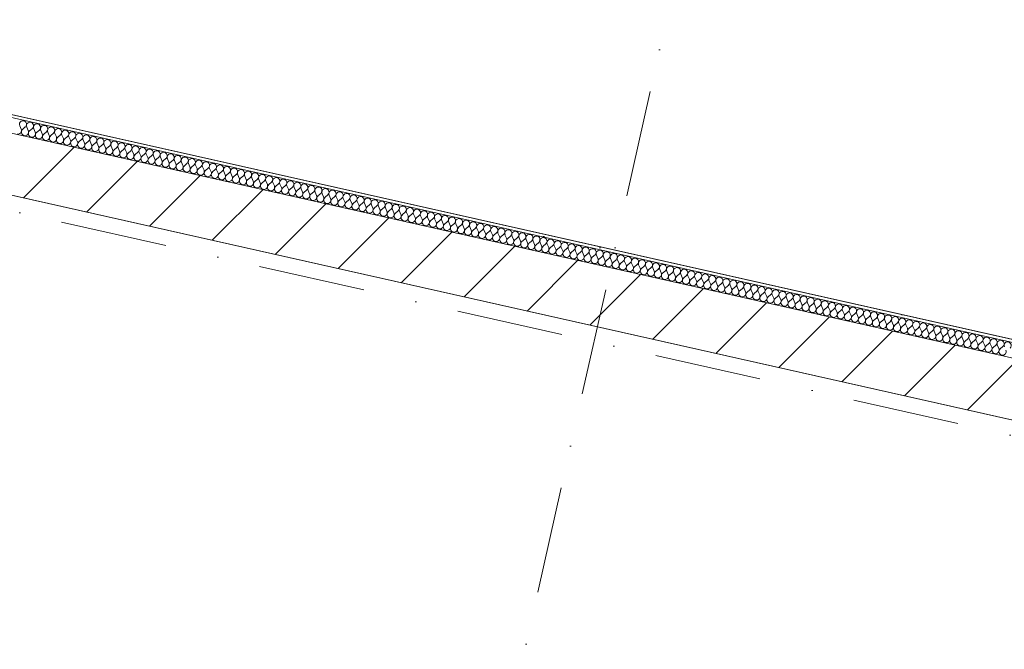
# Model space of a CAD drawing. Header units: millimetres. Extents: x -7218036 to -6936053, y 6003644 to 6210136.
# Tile 61 of 65: x -7182531 to -7179279, y 6142396 to 6144475. Entities that reach past the tile are written whole.
import ezdxf
from ezdxf.enums import TextEntityAlignment as Align

# ---------------------------------------------------------------- set-up
doc = ezdxf.new("R2010")
doc.units = ezdxf.units.MM
doc.header["$MEASUREMENT"] = 0
doc.linetypes.add('Штрихпунктирная', pattern=[670.277762, 352.777767, -176.388884, 0, -141.111112])
for name, color, linetype in [('S - автостоянка.АР', 7, 'Continuous'), ('АР-Стены_внешние_.АР', 7, 'Continuous'), ('АР-Стены_внутренние_пилоны.АР', 7, 'Continuous'), ('АР-Чертеж-Оси_Осевые размеры.АР', 7, 'Continuous')]:
    doc.layers.add(name, color=color, linetype=linetype)
for name, color, linetype, lineweight in [('АР-Стены_внешние_.АР_Ном._пера__1', 7, 'Continuous', 0), ('АР-Стены_внутренние_пилоны.АР_Ном._пера__1', 7, 'Continuous', 5), ('АР-Чертеж-Оси_Осевые размеры.АР_Ном._пера__120', 7, 'Continuous', 0)]:
    doc.layers.add(name, color=color, linetype=linetype, lineweight=lineweight)
doc.styles.add('РЎР“Р•РќР•Р\xa0РР\xa0_РЎРўРР›Р¬_3', font='GOTHIC.TTF')

# ---------------------------------------------------------------- blocks, each defined once
blk = doc.blocks.new('*X430', base_point=(-6566190.3, 6562677.8))
at = {"layer": 'АР-Стены_внешние_.АР_Ном._пера__1', "color": 7, "linetype": 'Continuous', "lineweight": 0}
for p, q in [((-7182531.2, 6144125.2), (-7182526.3, 6144114.4)), ((-7182512.6, 6144121.1), (-7182521.7, 6144113.3)), ((-7182508, 6144120), (-7182503.1, 6144109.2)), ((-7182489.4, 6144115.9), (-7182498.4, 6144108.1)), ((-7182484.7, 6144114.8), (-7182479.8, 6144104)), ((-7182466.1, 6144110.6), (-7182475.2, 6144102.9)), ((-7182461.5, 6144109.6), (-7182456.6, 6144098.7)), ((-7182442.9, 6144105.4), (-7182452, 6144097.7)), ((-7182438.3, 6144104.4), (-7182433.4, 6144093.5)), ((-7182419.7, 6144100.2), (-7182428.7, 6144092.5)), ((-7182415, 6144099.2), (-7182410.2, 6144088.3)), ((-7182396.5, 6144095), (-7182405.5, 6144087.3)), ((-7182391.8, 6144093.9), (-7182386.9, 6144083.1)), ((-7182373.2, 6144089.8), (-7182382.3, 6144082)), ((-7182368.6, 6144088.7), (-7182363.7, 6144077.9)), ((-7182350, 6144084.5), (-7182359, 6144076.8)), ((-7182345.3, 6144083.5), (-7182340.5, 6144072.6)), ((-7182326.8, 6144079.3), (-7182335.8, 6144071.6)), ((-7182322.1, 6144078.3), (-7182317.2, 6144067.4)), ((-7182303.5, 6144074.1), (-7182312.6, 6144066.4)), ((-7182298.9, 6144073.1), (-7182294, 6144062.2)), ((-7182280.3, 6144068.9), (-7182289.4, 6144061.2)), ((-7182275.7, 6144067.9), (-7182270.8, 6144057)), ((-7182257.1, 6144063.7), (-7182266.1, 6144056)), ((-7182252.4, 6144062.6), (-7182247.5, 6144051.8)), ((-7182233.8, 6144058.5), (-7182242.9, 6144050.7)), ((-7182229.2, 6144057.4), (-7182224.3, 6144046.6)), ((-7182210.6, 6144053.2), (-7182219.7, 6144045.5)), ((-7182206, 6144052.2), (-7182201.1, 6144041.3)), ((-7182187.4, 6144048), (-7182196.4, 6144040.3)), ((-7182182.7, 6144047), (-7182177.8, 6144036.1)), ((-7182164.1, 6144042.8), (-7182173.2, 6144035.1)), ((-7182159.5, 6144041.8), (-7182154.6, 6144030.9)), ((-7182140.9, 6144037.6), (-7182150, 6144029.9)), ((-7182136.3, 6144036.5), (-7182131.4, 6144025.7)), ((-7182117.7, 6144032.4), (-7182126.7, 6144024.6)), ((-7182113, 6144031.3), (-7182108.2, 6144020.5)), ((-7182094.5, 6144027.2), (-7182103.5, 6144019.4)), ((-7182089.8, 6144026.1), (-7182084.9, 6144015.3)), ((-7182071.2, 6144021.9), (-7182080.3, 6144014.2)), ((-7182066.6, 6144020.9), (-7182061.7, 6144010)), ((-7182048, 6144016.7), (-7182057, 6144009)), ((-7182043.3, 6144015.7), (-7182038.5, 6144004.8)), ((-7182024.8, 6144011.5), (-7182033.8, 6144003.8)), ((-7182020.1, 6144010.5), (-7182015.2, 6143999.6)), ((-7182001.5, 6144006.3), (-7182010.6, 6143998.6)), ((-7181996.9, 6144005.2), (-7181992, 6143994.4)), ((-7181978.3, 6144001.1), (-7181987.4, 6143993.3)), ((-7181973.7, 6144000), (-7181968.8, 6143989.2)), ((-7181955.1, 6143995.9), (-7181964.1, 6143988.1)), ((-7181950.4, 6143994.8), (-7181945.5, 6143983.9)), ((-7181931.8, 6143990.6), (-7181940.9, 6143982.9)), ((-7181927.2, 6143989.6), (-7181922.3, 6143978.7)), ((-7181908.6, 6143985.4), (-7181917.7, 6143977.7)), ((-7181904, 6143984.4), (-7181899.1, 6143973.5)), ((-7181885.4, 6143980.2), (-7181894.4, 6143972.5)), ((-7181880.7, 6143979.2), (-7181875.8, 6143968.3)), ((-7181862.1, 6143975), (-7181871.2, 6143967.3)), ((-7181857.5, 6143973.9), (-7181852.6, 6143963.1)), ((-7181838.9, 6143969.8), (-7181848, 6143962)), ((-7181834.3, 6143968.7), (-7181829.4, 6143957.9)), ((-7181815.7, 6143964.5), (-7181824.7, 6143956.8)), ((-7181811, 6143963.5), (-7181806.2, 6143952.6)), ((-7181792.5, 6143959.3), (-7181801.5, 6143951.6)), ((-7181787.8, 6143958.3), (-7181782.9, 6143947.4)), ((-7181769.2, 6143954.1), (-7181778.3, 6143946.4)), ((-7181764.6, 6143953.1), (-7181759.7, 6143942.2)), ((-7181746, 6143948.9), (-7181755, 6143941.2)), ((-7181741.3, 6143947.8), (-7181736.5, 6143937)), ((-7181722.8, 6143943.7), (-7181731.8, 6143935.9)), ((-7181718.1, 6143942.6), (-7181713.2, 6143931.8)), ((-7181699.5, 6143938.5), (-7181708.6, 6143930.7)), ((-7181694.9, 6143937.4), (-7181690, 6143926.6)), ((-7181676.3, 6143933.2), (-7181685.4, 6143925.5)), ((-7181671.7, 6143932.2), (-7181666.8, 6143921.3)), ((-7181653.1, 6143928), (-7181662.1, 6143920.3)), ((-7181648.4, 6143927), (-7181643.5, 6143916.1)), ((-7181629.8, 6143922.8), (-7181638.9, 6143915.1)), ((-7181625.2, 6143921.8), (-7181620.3, 6143910.9)), ((-7181606.6, 6143917.6), (-7181615.7, 6143909.9)), ((-7181602, 6143916.5), (-7181597.1, 6143905.7)), ((-7181583.4, 6143912.4), (-7181592.4, 6143904.6)), ((-7181578.7, 6143911.3), (-7181573.8, 6143900.5)), ((-7181560.1, 6143907.2), (-7181569.2, 6143899.4)), ((-7181555.5, 6143906.1), (-7181550.6, 6143895.3)), ((-7181536.9, 6143901.9), (-7181546, 6143894.2)), ((-7181532.3, 6143900.9), (-7181527.4, 6143890)), ((-7181513.7, 6143896.7), (-7181522.7, 6143889)), ((-7181509, 6143895.7), (-7181504.2, 6143884.8)), ((-7181490.5, 6143891.5), (-7181499.5, 6143883.8)), ((-7181485.8, 6143890.5), (-7181480.9, 6143879.6)), ((-7181467.2, 6143886.3), (-7181476.3, 6143878.6)), ((-7181462.6, 6143885.2), (-7181457.7, 6143874.4)), ((-7181444, 6143881.1), (-7181453, 6143873.3)), ((-7181439.3, 6143880), (-7181434.5, 6143869.2)), ((-7181420.8, 6143875.8), (-7181429.8, 6143868.1)), ((-7181416.1, 6143874.8), (-7181411.2, 6143863.9)), ((-7181397.5, 6143870.6), (-7181406.6, 6143862.9)), ((-7181392.9, 6143869.6), (-7181388, 6143858.7)), ((-7181374.3, 6143865.4), (-7181383.4, 6143857.7)), ((-7181369.7, 6143864.4), (-7181364.8, 6143853.5)), ((-7181351.1, 6143860.2), (-7181360.1, 6143852.5)), ((-7181346.4, 6143859.2), (-7181341.5, 6143848.3)), ((-7181327.8, 6143855), (-7181336.9, 6143847.3)), ((-7181323.2, 6143853.9), (-7181318.3, 6143843.1)), ((-7181304.6, 6143849.8), (-7181313.7, 6143842)), ((-7181300, 6143848.7), (-7181295.1, 6143837.9)), ((-7181281.4, 6143844.5), (-7181290.4, 6143836.8)), ((-7181276.7, 6143843.5), (-7181271.8, 6143832.6)), ((-7181258.1, 6143839.3), (-7181267.2, 6143831.6)), ((-7181253.5, 6143838.3), (-7181248.6, 6143827.4)), ((-7181234.9, 6143834.1), (-7181244, 6143826.4)), ((-7181230.3, 6143833.1), (-7181225.4, 6143822.2)), ((-7181211.7, 6143828.9), (-7181220.7, 6143821.2)), ((-7181207, 6143827.8), (-7181202.2, 6143817)), ((-7181188.5, 6143823.7), (-7181197.5, 6143815.9)), ((-7181183.8, 6143822.6), (-7181178.9, 6143811.8)), ((-7181165.2, 6143818.5), (-7181174.3, 6143810.7)), ((-7181160.6, 6143817.4), (-7181155.7, 6143806.6)), ((-7181142, 6143813.2), (-7181151, 6143805.5)), ((-7181137.3, 6143812.2), (-7181132.5, 6143801.3)), ((-7181118.8, 6143808), (-7181127.8, 6143800.3)), ((-7181114.1, 6143807), (-7181109.2, 6143796.1)), ((-7181095.5, 6143802.8), (-7181104.6, 6143795.1)), ((-7181090.9, 6143801.8), (-7181086, 6143790.9)), ((-7181072.3, 6143797.6), (-7181081.4, 6143789.9)), ((-7181067.7, 6143796.5), (-7181062.8, 6143785.7)), ((-7181049.1, 6143792.4), (-7181058.1, 6143784.6)), ((-7181044.4, 6143791.3), (-7181039.5, 6143780.5)), ((-7181025.8, 6143787.1), (-7181034.9, 6143779.4)), ((-7181021.2, 6143786.1), (-7181016.3, 6143775.2)), ((-7181002.6, 6143781.9), (-7181011.7, 6143774.2)), ((-7180998, 6143780.9), (-7180993.1, 6143770)), ((-7180979.4, 6143776.7), (-7180988.4, 6143769)), ((-7180974.7, 6143775.7), (-7180969.8, 6143764.8)), ((-7180956.1, 6143771.5), (-7180965.2, 6143763.8)), ((-7180951.5, 6143770.5), (-7180946.6, 6143759.6)), ((-7180932.9, 6143766.3), (-7180942, 6143758.6)), ((-7180928.3, 6143765.2), (-7180923.4, 6143754.4)), ((-7180909.7, 6143761.1), (-7180918.7, 6143753.3)), ((-7180905, 6143760), (-7180900.2, 6143749.2)), ((-7180886.4, 6143755.8), (-7180895.5, 6143748.1)), ((-7180881.8, 6143754.8), (-7180876.9, 6143743.9)), ((-7180863.2, 6143750.6), (-7180872.3, 6143742.9)), ((-7180858.6, 6143749.6), (-7180853.7, 6143738.7)), ((-7180840, 6143745.4), (-7180849, 6143737.7)), ((-7180835.3, 6143744.4), (-7180830.5, 6143733.5)), ((-7180816.8, 6143740.2), (-7180825.8, 6143732.5)), ((-7180812.1, 6143739.1), (-7180807.2, 6143728.3)), ((-7180793.5, 6143735), (-7180802.6, 6143727.2)), ((-7180788.9, 6143733.9), (-7180784, 6143723.1)), ((-7180770.3, 6143729.8), (-7180779.4, 6143722)), ((-7180765.6, 6143728.7), (-7180760.8, 6143717.9)), ((-7180747.1, 6143724.5), (-7180756.1, 6143716.8)), ((-7180742.4, 6143723.5), (-7180737.5, 6143712.6)), ((-7180723.8, 6143719.3), (-7180732.9, 6143711.6)), ((-7180719.2, 6143718.3), (-7180714.3, 6143707.4)), ((-7180700.6, 6143714.1), (-7180709.7, 6143706.4)), ((-7180696, 6143713.1), (-7180691.1, 6143702.2)), ((-7180677.4, 6143708.9), (-7180686.4, 6143701.2)), ((-7180672.7, 6143707.8), (-7180667.8, 6143697)), ((-7180654.1, 6143703.7), (-7180663.2, 6143695.9)), ((-7180649.5, 6143702.6), (-7180644.6, 6143691.8)), ((-7180630.9, 6143698.5), (-7180640, 6143690.7)), ((-7180626.3, 6143697.4), (-7180621.4, 6143686.6)), ((-7180607.7, 6143693.2), (-7180616.7, 6143685.5)), ((-7180603, 6143692.2), (-7180598.2, 6143681.3)), ((-7180584.4, 6143688), (-7180593.5, 6143680.3)), ((-7180579.8, 6143687), (-7180574.9, 6143676.1)), ((-7180561.2, 6143682.8), (-7180570.3, 6143675.1)), ((-7180556.6, 6143681.8), (-7180551.7, 6143670.9)), ((-7180538, 6143677.6), (-7180547, 6143669.9)), ((-7180533.3, 6143676.5), (-7180528.5, 6143665.7)), ((-7180514.8, 6143672.4), (-7180523.8, 6143664.6)), ((-7180510.1, 6143671.3), (-7180505.2, 6143660.5)), ((-7180491.5, 6143667.1), (-7180500.6, 6143659.4)), ((-7180486.9, 6143666.1), (-7180482, 6143655.2)), ((-7180468.3, 6143661.9), (-7180477.4, 6143654.2)), ((-7180463.6, 6143660.9), (-7180458.8, 6143650)), ((-7180445.1, 6143656.7), (-7180454.1, 6143649)), ((-7180440.4, 6143655.7), (-7180435.5, 6143644.8)), ((-7180421.8, 6143651.5), (-7180430.9, 6143643.8)), ((-7180417.2, 6143650.5), (-7180412.3, 6143639.6)), ((-7180398.6, 6143646.3), (-7180407.7, 6143638.5)), ((-7180394, 6143645.2), (-7180389.1, 6143634.4)), ((-7180375.4, 6143641.1), (-7180384.4, 6143633.3)), ((-7180370.7, 6143640), (-7180365.8, 6143629.2)), ((-7180352.1, 6143635.8), (-7180361.2, 6143628.1)), ((-7180347.5, 6143634.8), (-7180342.6, 6143623.9)), ((-7180328.9, 6143630.6), (-7180338, 6143622.9)), ((-7180324.3, 6143629.6), (-7180319.4, 6143618.7)), ((-7180305.7, 6143625.4), (-7180314.7, 6143617.7)), ((-7180301, 6143624.4), (-7180296.2, 6143613.5)), ((-7180282.4, 6143620.2), (-7180291.5, 6143612.5)), ((-7180277.8, 6143619.1), (-7180272.9, 6143608.3)), ((-7180259.2, 6143615), (-7180268.3, 6143607.2)), ((-7180254.6, 6143613.9), (-7180249.7, 6143603.1)), ((-7180236, 6143609.8), (-7180245, 6143602)), ((-7180231.3, 6143608.7), (-7180226.5, 6143597.9)), ((-7180212.8, 6143604.5), (-7180221.8, 6143596.8)), ((-7180208.1, 6143603.5), (-7180203.2, 6143592.6)), ((-7180189.5, 6143599.3), (-7180198.6, 6143591.6)), ((-7180184.9, 6143598.3), (-7180180, 6143587.4)), ((-7180166.3, 6143594.1), (-7180175.4, 6143586.4)), ((-7180161.6, 6143593.1), (-7180156.8, 6143582.2)), ((-7180143.1, 6143588.9), (-7180152.1, 6143581.2)), ((-7180138.4, 6143587.8), (-7180133.5, 6143577)), ((-7180119.8, 6143583.7), (-7180128.9, 6143575.9)), ((-7180115.2, 6143582.6), (-7180110.3, 6143571.8)), ((-7180096.6, 6143578.4), (-7180105.7, 6143570.7)), ((-7180092, 6143577.4), (-7180087.1, 6143566.5)), ((-7180073.4, 6143573.2), (-7180082.4, 6143565.5)), ((-7180068.7, 6143572.2), (-7180063.8, 6143561.3)), ((-7180050.1, 6143568), (-7180059.2, 6143560.3)), ((-7180045.5, 6143567), (-7180040.6, 6143556.1)), ((-7180026.9, 6143562.8), (-7180036, 6143555.1)), ((-7180022.3, 6143561.8), (-7180017.4, 6143550.9)), ((-7180003.7, 6143557.6), (-7180012.7, 6143549.9)), ((-7179999, 6143556.5), (-7179994.2, 6143545.7)), ((-7179980.4, 6143552.4), (-7179989.5, 6143544.6)), ((-7179975.8, 6143551.3), (-7179970.9, 6143540.5)), ((-7179957.2, 6143547.1), (-7179966.3, 6143539.4)), ((-7179952.6, 6143546.1), (-7179947.7, 6143535.2)), ((-7179934, 6143541.9), (-7179943, 6143534.2)), ((-7179929.3, 6143540.9), (-7179924.5, 6143530)), ((-7179910.8, 6143536.7), (-7179919.8, 6143529)), ((-7179906.1, 6143535.7), (-7179901.2, 6143524.8)), ((-7179887.5, 6143531.5), (-7179896.6, 6143523.8)), ((-7179882.9, 6143530.4), (-7179878, 6143519.6)), ((-7179864.3, 6143526.3), (-7179873.4, 6143518.5)), ((-7179859.6, 6143525.2), (-7179854.8, 6143514.4)), ((-7179841.1, 6143521.1), (-7179850.1, 6143513.3)), ((-7179836.4, 6143520), (-7179831.5, 6143509.2)), ((-7179817.8, 6143515.8), (-7179826.9, 6143508.1)), ((-7179813.2, 6143514.8), (-7179808.3, 6143503.9)), ((-7179794.6, 6143510.6), (-7179803.7, 6143502.9)), ((-7179790, 6143509.6), (-7179785.1, 6143498.7)), ((-7179771.4, 6143505.4), (-7179780.4, 6143497.7)), ((-7179766.7, 6143504.4), (-7179761.8, 6143493.5)), ((-7179748.1, 6143500.2), (-7179757.2, 6143492.5)), ((-7179743.5, 6143499.1), (-7179738.6, 6143488.3)), ((-7179724.9, 6143495), (-7179734, 6143487.2)), ((-7179720.3, 6143493.9), (-7179715.4, 6143483.1)), ((-7179701.7, 6143489.8), (-7179710.7, 6143482)), ((-7179697, 6143488.7), (-7179692.1, 6143477.9)), ((-7179678.4, 6143484.5), (-7179687.5, 6143476.8)), ((-7179673.8, 6143483.5), (-7179668.9, 6143472.6)), ((-7179655.2, 6143479.3), (-7179664.3, 6143471.6)), ((-7179650.6, 6143478.3), (-7179645.7, 6143467.4)), ((-7179632, 6143474.1), (-7179641, 6143466.4)), ((-7179627.3, 6143473.1), (-7179622.5, 6143462.2)), ((-7179608.8, 6143468.9), (-7179617.8, 6143461.2)), ((-7179604.1, 6143467.8), (-7179599.2, 6143457)), ((-7179585.5, 6143463.7), (-7179594.6, 6143455.9)), ((-7179580.9, 6143462.6), (-7179576, 6143451.8)), ((-7179562.3, 6143458.4), (-7179571.3, 6143450.7)), ((-7179557.6, 6143457.4), (-7179552.8, 6143446.5)), ((-7179539.1, 6143453.2), (-7179548.1, 6143445.5)), ((-7179534.4, 6143452.2), (-7179529.5, 6143441.3)), ((-7179515.8, 6143448), (-7179524.9, 6143440.3)), ((-7179511.2, 6143447), (-7179506.3, 6143436.1)), ((-7179492.6, 6143442.8), (-7179501.7, 6143435.1)), ((-7179488, 6143441.8), (-7179483.1, 6143430.9)), ((-7179469.4, 6143437.6), (-7179478.4, 6143429.8)), ((-7179464.7, 6143436.5), (-7179459.8, 6143425.7)), ((-7179446.1, 6143432.4), (-7179455.2, 6143424.6)), ((-7179441.5, 6143431.3), (-7179436.6, 6143420.5)), ((-7179422.9, 6143427.1), (-7179432, 6143419.4)), ((-7179418.3, 6143426.1), (-7179413.4, 6143415.2)), ((-7179399.7, 6143421.9), (-7179408.7, 6143414.2)), ((-7179395, 6143420.9), (-7179390.1, 6143410)), ((-7179376.4, 6143416.7), (-7179385.5, 6143409)), ((-7179371.8, 6143415.7), (-7179366.9, 6143404.8)), ((-7179353.2, 6143411.5), (-7179362.3, 6143403.8)), ((-7179348.6, 6143410.4), (-7179343.7, 6143399.6)), ((-7179330, 6143406.3), (-7179339, 6143398.5)), ((-7179325.3, 6143405.2), (-7179320.5, 6143394.4)), ((-7179306.8, 6143401.1), (-7179315.8, 6143393.3)), ((-7179302.1, 6143400), (-7179297.2, 6143389.2)), ((-7179283.5, 6143395.8), (-7179292.6, 6143388.1))]:
    blk.add_line(p, q, dxfattribs=at)
for centre, start, end in [((-7182520.3, 6144130.1), 310.4718, 204.2116), ((-7182497.1, 6144124.9), 310.4718, 204.2116), ((-7182473.9, 6144119.7), 310.4718, 204.2116), ((-7182537.2, 6144109.5), 257.3417, 24.2116), ((-7182513.9, 6144104.3), 130.4718, 257.3417), ((-7182513.9, 6144104.3), 257.3417, 24.2116), ((-7182490.7, 6144099.1), 130.4718, 257.3417), ((-7182490.7, 6144099.1), 257.3417, 24.2116), ((-7182467.5, 6144093.9), 130.4718, 257.3417), ((-7182467.5, 6144093.9), 257.3417, 24.2116), ((-7182450.6, 6144114.5), 310.4718, 204.2116), ((-7182444.2, 6144088.6), 130.4718, 257.3417), ((-7182427.4, 6144109.3), 310.4718, 204.2116), ((-7182404.2, 6144104), 310.4718, 204.2116), ((-7182380.9, 6144098.8), 310.4718, 204.2116), ((-7182357.7, 6144093.6), 310.4718, 204.2116), ((-7182334.5, 6144088.4), 310.4718, 204.2116), ((-7182444.2, 6144088.6), 257.3417, 24.2116), ((-7182421, 6144083.4), 130.4718, 257.3417), ((-7182421, 6144083.4), 257.3417, 24.2116), ((-7182397.8, 6144078.2), 130.4718, 257.3417), ((-7182397.8, 6144078.2), 257.3417, 24.2116), ((-7182374.6, 6144073), 130.4718, 257.3417), ((-7182374.6, 6144073), 257.3417, 24.2116), ((-7182351.3, 6144067.8), 130.4718, 257.3417), ((-7182351.3, 6144067.8), 257.3417, 24.2116), ((-7182328.1, 6144062.5), 130.4718, 257.3417), ((-7182328.1, 6144062.5), 257.3417, 24.2116), ((-7182311.3, 6144083.2), 310.4718, 204.2116), ((-7182304.9, 6144057.3), 130.4718, 257.3417), ((-7182288, 6144078), 310.4718, 204.2116), ((-7182264.8, 6144072.7), 310.4718, 204.2116), ((-7182241.6, 6144067.5), 310.4718, 204.2116), ((-7182218.3, 6144062.3), 310.4718, 204.2116), ((-7182195.1, 6144057.1), 310.4718, 204.2116), ((-7182304.9, 6144057.3), 257.3417, 24.2116), ((-7182281.6, 6144052.1), 130.4718, 257.3417), ((-7182281.6, 6144052.1), 257.3417, 24.2116), ((-7182258.4, 6144046.9), 130.4718, 257.3417), ((-7182258.4, 6144046.9), 257.3417, 24.2116), ((-7182235.2, 6144041.7), 130.4718, 257.3417), ((-7182235.2, 6144041.7), 257.3417, 24.2116), ((-7182211.9, 6144036.5), 130.4718, 257.3417), ((-7182211.9, 6144036.5), 257.3417, 24.2116), ((-7182188.7, 6144031.2), 130.4718, 257.3417), ((-7182188.7, 6144031.2), 257.3417, 24.2116), ((-7182171.9, 6144051.9), 310.4718, 204.2116), ((-7182165.5, 6144026), 130.4718, 257.3417), ((-7182148.6, 6144046.6), 310.4718, 204.2116), ((-7182125.4, 6144041.4), 310.4718, 204.2116), ((-7182102.2, 6144036.2), 310.4718, 204.2116), ((-7182078.9, 6144031), 310.4718, 204.2116), ((-7182055.7, 6144025.8), 310.4718, 204.2116), ((-7182032.5, 6144020.6), 310.4718, 204.2116), ((-7182165.5, 6144026), 257.3417, 24.2116), ((-7182142.2, 6144020.8), 130.4718, 257.3417), ((-7182142.2, 6144020.8), 257.3417, 24.2116), ((-7182119, 6144015.6), 130.4718, 257.3417), ((-7182119, 6144015.6), 257.3417, 24.2116), ((-7182095.8, 6144010.4), 130.4718, 257.3417), ((-7182095.8, 6144010.4), 257.3417, 24.2116), ((-7182072.6, 6144005.2), 130.4718, 257.3417), ((-7182072.6, 6144005.2), 257.3417, 24.2116), ((-7182049.3, 6143999.9), 130.4718, 257.3417), ((-7182049.3, 6143999.9), 257.3417, 24.2116), ((-7182026.1, 6143994.7), 130.4718, 257.3417), ((-7182026.1, 6143994.7), 257.3417, 24.2116), ((-7182009.3, 6144015.3), 310.4718, 204.2116), ((-7181986, 6144010.1), 310.4718, 204.2116), ((-7181962.8, 6144004.9), 310.4718, 204.2116), ((-7181939.6, 6143999.7), 310.4718, 204.2116), ((-7181916.3, 6143994.5), 310.4718, 204.2116), ((-7181893.1, 6143989.3), 310.4718, 204.2116), ((-7182002.9, 6143989.5), 130.4718, 257.3417), ((-7182002.9, 6143989.5), 257.3417, 24.2116), ((-7181979.6, 6143984.3), 130.4718, 257.3417), ((-7181979.6, 6143984.3), 257.3417, 24.2116), ((-7181956.4, 6143979.1), 130.4718, 257.3417), ((-7181956.4, 6143979.1), 257.3417, 24.2116), ((-7181933.2, 6143973.8), 130.4718, 257.3417), ((-7181933.2, 6143973.8), 257.3417, 24.2116), ((-7181909.9, 6143968.6), 130.4718, 257.3417), ((-7181909.9, 6143968.6), 257.3417, 24.2116), ((-7181886.7, 6143963.4), 130.4718, 257.3417), ((-7181886.7, 6143963.4), 257.3417, 24.2116), ((-7181869.9, 6143984), 310.4718, 204.2116), ((-7181863.5, 6143958.2), 130.4718, 257.3417), ((-7181846.6, 6143978.8), 310.4718, 204.2116), ((-7181823.4, 6143973.6), 310.4718, 204.2116), ((-7181800.2, 6143968.4), 310.4718, 204.2116), ((-7181776.9, 6143963.2), 310.4718, 204.2116), ((-7181753.7, 6143957.9), 310.4718, 204.2116), ((-7181863.5, 6143958.2), 257.3417, 24.2116), ((-7181840.2, 6143953), 130.4718, 257.3417), ((-7181840.2, 6143953), 257.3417, 24.2116), ((-7181817, 6143947.8), 130.4718, 257.3417), ((-7181817, 6143947.8), 257.3417, 24.2116), ((-7181793.8, 6143942.5), 130.4718, 257.3417), ((-7181793.8, 6143942.5), 257.3417, 24.2116), ((-7181770.6, 6143937.3), 130.4718, 257.3417), ((-7181770.6, 6143937.3), 257.3417, 24.2116), ((-7181747.3, 6143932.1), 130.4718, 257.3417), ((-7181747.3, 6143932.1), 257.3417, 24.2116), ((-7181730.5, 6143952.7), 310.4718, 204.2116), ((-7181724.1, 6143926.9), 130.4718, 257.3417), ((-7181707.3, 6143947.5), 310.4718, 204.2116), ((-7181684, 6143942.3), 310.4718, 204.2116), ((-7181660.8, 6143937.1), 310.4718, 204.2116), ((-7181637.6, 6143931.9), 310.4718, 204.2116), ((-7181614.3, 6143926.6), 310.4718, 204.2116), ((-7181724.1, 6143926.9), 257.3417, 24.2116), ((-7181700.9, 6143921.7), 130.4718, 257.3417), ((-7181700.9, 6143921.7), 257.3417, 24.2116), ((-7181677.6, 6143916.5), 130.4718, 257.3417), ((-7181677.6, 6143916.5), 257.3417, 24.2116), ((-7181654.4, 6143911.2), 130.4718, 257.3417), ((-7181654.4, 6143911.2), 257.3417, 24.2116), ((-7181631.2, 6143906), 130.4718, 257.3417), ((-7181631.2, 6143906), 257.3417, 24.2116), ((-7181607.9, 6143900.8), 130.4718, 257.3417), ((-7181607.9, 6143900.8), 257.3417, 24.2116), ((-7181591.1, 6143921.4), 310.4718, 204.2116), ((-7181584.7, 6143895.6), 130.4718, 257.3417), ((-7181567.9, 6143916.2), 310.4718, 204.2116), ((-7181544.6, 6143911), 310.4718, 204.2116), ((-7181521.4, 6143905.8), 310.4718, 204.2116), ((-7181498.2, 6143900.6), 310.4718, 204.2116), ((-7181474.9, 6143895.3), 310.4718, 204.2116), ((-7181451.7, 6143890.1), 310.4718, 204.2116), ((-7181584.7, 6143895.6), 257.3417, 24.2116), ((-7181561.5, 6143890.4), 130.4718, 257.3417), ((-7181561.5, 6143890.4), 257.3417, 24.2116), ((-7181538.2, 6143885.2), 130.4718, 257.3417), ((-7181538.2, 6143885.2), 257.3417, 24.2116), ((-7181515, 6143879.9), 130.4718, 257.3417), ((-7181515, 6143879.9), 257.3417, 24.2116), ((-7181491.8, 6143874.7), 130.4718, 257.3417), ((-7181491.8, 6143874.7), 257.3417, 24.2116), ((-7181468.5, 6143869.5), 130.4718, 257.3417), ((-7181468.5, 6143869.5), 257.3417, 24.2116), ((-7181445.3, 6143864.3), 130.4718, 257.3417), ((-7181445.3, 6143864.3), 257.3417, 24.2116), ((-7181428.5, 6143884.9), 310.4718, 204.2116), ((-7181405.3, 6143879.7), 310.4718, 204.2116), ((-7181382, 6143874.5), 310.4718, 204.2116), ((-7181358.8, 6143869.3), 310.4718, 204.2116), ((-7181335.6, 6143864), 310.4718, 204.2116), ((-7181312.3, 6143858.8), 310.4718, 204.2116), ((-7181422.1, 6143859.1), 130.4718, 257.3417), ((-7181422.1, 6143859.1), 257.3417, 24.2116), ((-7181398.9, 6143853.8), 130.4718, 257.3417), ((-7181398.9, 6143853.8), 257.3417, 24.2116), ((-7181375.6, 6143848.6), 130.4718, 257.3417), ((-7181375.6, 6143848.6), 257.3417, 24.2116), ((-7181352.4, 6143843.4), 130.4718, 257.3417), ((-7181352.4, 6143843.4), 257.3417, 24.2116), ((-7181329.2, 6143838.2), 130.4718, 257.3417), ((-7181329.2, 6143838.2), 257.3417, 24.2116), ((-7181305.9, 6143833), 130.4718, 257.3417), ((-7181305.9, 6143833), 257.3417, 24.2116), ((-7181289.1, 6143853.6), 310.4718, 204.2116), ((-7181282.7, 6143827.8), 130.4718, 257.3417), ((-7181265.9, 6143848.4), 310.4718, 204.2116), ((-7181242.6, 6143843.2), 310.4718, 204.2116), ((-7181219.4, 6143837.9), 310.4718, 204.2116), ((-7181196.2, 6143832.7), 310.4718, 204.2116), ((-7181172.9, 6143827.5), 310.4718, 204.2116), ((-7181282.7, 6143827.8), 257.3417, 24.2116), ((-7181259.5, 6143822.5), 130.4718, 257.3417), ((-7181259.5, 6143822.5), 257.3417, 24.2116), ((-7181236.2, 6143817.3), 130.4718, 257.3417), ((-7181236.2, 6143817.3), 257.3417, 24.2116), ((-7181213, 6143812.1), 130.4718, 257.3417), ((-7181213, 6143812.1), 257.3417, 24.2116), ((-7181189.8, 6143806.9), 130.4718, 257.3417), ((-7181189.8, 6143806.9), 257.3417, 24.2116), ((-7181166.5, 6143801.7), 130.4718, 257.3417), ((-7181166.5, 6143801.7), 257.3417, 24.2116), ((-7181149.7, 6143822.3), 310.4718, 204.2116), ((-7181143.3, 6143796.5), 130.4718, 257.3417), ((-7181126.5, 6143817.1), 310.4718, 204.2116), ((-7181103.3, 6143811.9), 310.4718, 204.2116), ((-7181080, 6143806.6), 310.4718, 204.2116), ((-7181056.8, 6143801.4), 310.4718, 204.2116), ((-7181033.6, 6143796.2), 310.4718, 204.2116), ((-7181143.3, 6143796.5), 257.3417, 24.2116), ((-7181120.1, 6143791.2), 130.4718, 257.3417), ((-7181120.1, 6143791.2), 257.3417, 24.2116), ((-7181096.9, 6143786), 130.4718, 257.3417), ((-7181096.9, 6143786), 257.3417, 24.2116), ((-7181073.6, 6143780.8), 130.4718, 257.3417), ((-7181073.6, 6143780.8), 257.3417, 24.2116), ((-7181050.4, 6143775.6), 130.4718, 257.3417), ((-7181050.4, 6143775.6), 257.3417, 24.2116), ((-7181027.2, 6143770.4), 130.4718, 257.3417), ((-7181027.2, 6143770.4), 257.3417, 24.2116), ((-7181010.3, 6143791), 310.4718, 204.2116), ((-7181003.9, 6143765.1), 130.4718, 257.3417), ((-7180987.1, 6143785.8), 310.4718, 204.2116), ((-7180963.9, 6143780.6), 310.4718, 204.2116), ((-7180940.6, 6143775.3), 310.4718, 204.2116), ((-7180917.4, 6143770.1), 310.4718, 204.2116), ((-7180894.2, 6143764.9), 310.4718, 204.2116), ((-7180870.9, 6143759.7), 310.4718, 204.2116), ((-7181003.9, 6143765.1), 257.3417, 24.2116), ((-7180980.7, 6143759.9), 130.4718, 257.3417), ((-7180980.7, 6143759.9), 257.3417, 24.2116), ((-7180957.5, 6143754.7), 130.4718, 257.3417), ((-7180957.5, 6143754.7), 257.3417, 24.2116), ((-7180934.2, 6143749.5), 130.4718, 257.3417), ((-7180934.2, 6143749.5), 257.3417, 24.2116), ((-7180911, 6143744.3), 130.4718, 257.3417), ((-7180911, 6143744.3), 257.3417, 24.2116), ((-7180887.8, 6143739.1), 130.4718, 257.3417), ((-7180887.8, 6143739.1), 257.3417, 24.2116), ((-7180864.5, 6143733.8), 130.4718, 257.3417), ((-7180847.7, 6143754.5), 310.4718, 204.2116), ((-7180824.5, 6143749.2), 310.4718, 204.2116), ((-7180801.3, 6143744), 310.4718, 204.2116), ((-7180778, 6143738.8), 310.4718, 204.2116), ((-7180754.8, 6143733.6), 310.4718, 204.2116), ((-7180731.6, 6143728.4), 310.4718, 204.2116), ((-7180864.5, 6143733.8), 257.3417, 24.2116), ((-7180841.3, 6143728.6), 130.4718, 257.3417), ((-7180841.3, 6143728.6), 257.3417, 24.2116), ((-7180818.1, 6143723.4), 130.4718, 257.3417), ((-7180818.1, 6143723.4), 257.3417, 24.2116), ((-7180794.9, 6143718.2), 130.4718, 257.3417), ((-7180794.9, 6143718.2), 257.3417, 24.2116), ((-7180771.6, 6143713), 130.4718, 257.3417), ((-7180771.6, 6143713), 257.3417, 24.2116), ((-7180748.4, 6143707.8), 130.4718, 257.3417), ((-7180748.4, 6143707.8), 257.3417, 24.2116), ((-7180725.2, 6143702.5), 130.4718, 257.3417), ((-7180725.2, 6143702.5), 257.3417, 24.2116), ((-7180708.3, 6143723.2), 310.4718, 204.2116), ((-7180685.1, 6143717.9), 310.4718, 204.2116), ((-7180661.9, 6143712.7), 310.4718, 204.2116), ((-7180638.6, 6143707.5), 310.4718, 204.2116), ((-7180615.4, 6143702.3), 310.4718, 204.2116), ((-7180592.2, 6143697.1), 310.4718, 204.2116), ((-7180701.9, 6143697.3), 130.4718, 257.3417), ((-7180701.9, 6143697.3), 257.3417, 24.2116), ((-7180678.7, 6143692.1), 130.4718, 257.3417), ((-7180678.7, 6143692.1), 257.3417, 24.2116), ((-7180655.5, 6143686.9), 130.4718, 257.3417), ((-7180655.5, 6143686.9), 257.3417, 24.2116), ((-7180632.2, 6143681.7), 130.4718, 257.3417), ((-7180632.2, 6143681.7), 257.3417, 24.2116), ((-7180609, 6143676.5), 130.4718, 257.3417), ((-7180609, 6143676.5), 257.3417, 24.2116), ((-7180585.8, 6143671.2), 130.4718, 257.3417), ((-7180585.8, 6143671.2), 257.3417, 24.2116), ((-7180568.9, 6143691.9), 310.4718, 204.2116), ((-7180562.5, 6143666), 130.4718, 257.3417), ((-7180545.7, 6143686.6), 310.4718, 204.2116), ((-7180522.5, 6143681.4), 310.4718, 204.2116), ((-7180499.3, 6143676.2), 310.4718, 204.2116), ((-7180476, 6143671), 310.4718, 204.2116), ((-7180452.8, 6143665.8), 310.4718, 204.2116), ((-7180562.5, 6143666), 257.3417, 24.2116), ((-7180539.3, 6143660.8), 130.4718, 257.3417), ((-7180539.3, 6143660.8), 257.3417, 24.2116), ((-7180516.1, 6143655.6), 130.4718, 257.3417), ((-7180516.1, 6143655.6), 257.3417, 24.2116), ((-7180492.9, 6143650.4), 130.4718, 257.3417), ((-7180492.9, 6143650.4), 257.3417, 24.2116), ((-7180469.6, 6143645.1), 130.4718, 257.3417), ((-7180469.6, 6143645.1), 257.3417, 24.2116), ((-7180446.4, 6143639.9), 130.4718, 257.3417), ((-7180446.4, 6143639.9), 257.3417, 24.2116), ((-7180429.6, 6143660.6), 310.4718, 204.2116), ((-7180423.2, 6143634.7), 130.4718, 257.3417), ((-7180406.3, 6143655.3), 310.4718, 204.2116), ((-7180383.1, 6143650.1), 310.4718, 204.2116), ((-7180359.9, 6143644.9), 310.4718, 204.2116), ((-7180336.6, 6143639.7), 310.4718, 204.2116), ((-7180313.4, 6143634.5), 310.4718, 204.2116), ((-7180423.2, 6143634.7), 257.3417, 24.2116), ((-7180399.9, 6143629.5), 130.4718, 257.3417), ((-7180399.9, 6143629.5), 257.3417, 24.2116), ((-7180376.7, 6143624.3), 130.4718, 257.3417), ((-7180376.7, 6143624.3), 257.3417, 24.2116), ((-7180353.5, 6143619.1), 130.4718, 257.3417), ((-7180353.5, 6143619.1), 257.3417, 24.2116), ((-7180330.2, 6143613.8), 130.4718, 257.3417), ((-7180330.2, 6143613.8), 257.3417, 24.2116), ((-7180307, 6143608.6), 130.4718, 257.3417), ((-7180307, 6143608.6), 257.3417, 24.2116), ((-7180290.2, 6143629.2), 310.4718, 204.2116), ((-7180283.8, 6143603.4), 130.4718, 257.3417), ((-7180266.9, 6143624), 310.4718, 204.2116), ((-7180243.7, 6143618.8), 310.4718, 204.2116), ((-7180220.5, 6143613.6), 310.4718, 204.2116), ((-7180197.3, 6143608.4), 310.4718, 204.2116), ((-7180174, 6143603.2), 310.4718, 204.2116), ((-7180150.8, 6143597.9), 310.4718, 204.2116), ((-7180283.8, 6143603.4), 257.3417, 24.2116), ((-7180260.5, 6143598.2), 130.4718, 257.3417), ((-7180260.5, 6143598.2), 257.3417, 24.2116), ((-7180237.3, 6143593), 130.4718, 257.3417), ((-7180237.3, 6143593), 257.3417, 24.2116), ((-7180214.1, 6143587.8), 130.4718, 257.3417), ((-7180214.1, 6143587.8), 257.3417, 24.2116), ((-7180190.9, 6143582.5), 130.4718, 257.3417), ((-7180190.9, 6143582.5), 257.3417, 24.2116), ((-7180167.6, 6143577.3), 130.4718, 257.3417), ((-7180167.6, 6143577.3), 257.3417, 24.2116), ((-7180144.4, 6143572.1), 130.4718, 257.3417), ((-7180144.4, 6143572.1), 257.3417, 24.2116), ((-7180127.6, 6143592.7), 310.4718, 204.2116), ((-7180104.3, 6143587.5), 310.4718, 204.2116), ((-7180081.1, 6143582.3), 310.4718, 204.2116), ((-7180057.9, 6143577.1), 310.4718, 204.2116), ((-7180034.6, 6143571.9), 310.4718, 204.2116), ((-7180011.4, 6143566.6), 310.4718, 204.2116), ((-7180121.2, 6143566.9), 130.4718, 257.3417), ((-7180121.2, 6143566.9), 257.3417, 24.2116), ((-7180097.9, 6143561.7), 130.4718, 257.3417), ((-7180097.9, 6143561.7), 257.3417, 24.2116), ((-7180074.7, 6143556.4), 130.4718, 257.3417), ((-7180074.7, 6143556.4), 257.3417, 24.2116), ((-7180051.5, 6143551.2), 130.4718, 257.3417), ((-7180051.5, 6143551.2), 257.3417, 24.2116), ((-7180028.2, 6143546), 130.4718, 257.3417), ((-7180028.2, 6143546), 257.3417, 24.2116), ((-7180005, 6143540.8), 130.4718, 257.3417), ((-7180005, 6143540.8), 257.3417, 24.2116), ((-7179988.2, 6143561.4), 310.4718, 204.2116), ((-7179981.8, 6143535.6), 130.4718, 257.3417), ((-7179964.9, 6143556.2), 310.4718, 204.2116), ((-7179941.7, 6143551), 310.4718, 204.2116), ((-7179918.5, 6143545.8), 310.4718, 204.2116), ((-7179895.3, 6143540.5), 310.4718, 204.2116), ((-7179872, 6143535.3), 310.4718, 204.2116), ((-7179981.8, 6143535.6), 257.3417, 24.2116), ((-7179958.5, 6143530.4), 130.4718, 257.3417), ((-7179958.5, 6143530.4), 257.3417, 24.2116), ((-7179935.3, 6143525.1), 130.4718, 257.3417), ((-7179935.3, 6143525.1), 257.3417, 24.2116), ((-7179912.1, 6143519.9), 130.4718, 257.3417), ((-7179912.1, 6143519.9), 257.3417, 24.2116), ((-7179888.9, 6143514.7), 130.4718, 257.3417), ((-7179888.9, 6143514.7), 257.3417, 24.2116), ((-7179865.6, 6143509.5), 130.4718, 257.3417), ((-7179865.6, 6143509.5), 257.3417, 24.2116), ((-7179848.8, 6143530.1), 310.4718, 204.2116), ((-7179842.4, 6143504.3), 130.4718, 257.3417), ((-7179825.6, 6143524.9), 310.4718, 204.2116), ((-7179802.3, 6143519.7), 310.4718, 204.2116), ((-7179779.1, 6143514.5), 310.4718, 204.2116), ((-7179755.9, 6143509.2), 310.4718, 204.2116), ((-7179732.6, 6143504), 310.4718, 204.2116), ((-7179842.4, 6143504.3), 257.3417, 24.2116), ((-7179819.2, 6143499.1), 130.4718, 257.3417), ((-7179819.2, 6143499.1), 257.3417, 24.2116), ((-7179795.9, 6143493.8), 130.4718, 257.3417), ((-7179795.9, 6143493.8), 257.3417, 24.2116), ((-7179772.7, 6143488.6), 130.4718, 257.3417), ((-7179772.7, 6143488.6), 257.3417, 24.2116), ((-7179749.5, 6143483.4), 130.4718, 257.3417), ((-7179749.5, 6143483.4), 257.3417, 24.2116), ((-7179726.2, 6143478.2), 130.4718, 257.3417), ((-7179726.2, 6143478.2), 257.3417, 24.2116), ((-7179709.4, 6143498.8), 310.4718, 204.2116), ((-7179703, 6143473), 130.4718, 257.3417), ((-7179686.2, 6143493.6), 310.4718, 204.2116), ((-7179662.9, 6143488.4), 310.4718, 204.2116), ((-7179639.7, 6143483.2), 310.4718, 204.2116), ((-7179616.5, 6143477.9), 310.4718, 204.2116), ((-7179593.3, 6143472.7), 310.4718, 204.2116), ((-7179570, 6143467.5), 310.4718, 204.2116), ((-7179703, 6143473), 257.3417, 24.2116), ((-7179679.8, 6143467.8), 130.4718, 257.3417), ((-7179679.8, 6143467.8), 257.3417, 24.2116), ((-7179656.5, 6143462.5), 130.4718, 257.3417), ((-7179656.5, 6143462.5), 257.3417, 24.2116), ((-7179633.3, 6143457.3), 130.4718, 257.3417), ((-7179633.3, 6143457.3), 257.3417, 24.2116), ((-7179610.1, 6143452.1), 130.4718, 257.3417), ((-7179610.1, 6143452.1), 257.3417, 24.2116), ((-7179586.9, 6143446.9), 130.4718, 257.3417), ((-7179586.9, 6143446.9), 257.3417, 24.2116), ((-7179563.6, 6143441.7), 130.4718, 257.3417), ((-7179563.6, 6143441.7), 257.3417, 24.2116), ((-7179546.8, 6143462.3), 310.4718, 204.2116), ((-7179523.6, 6143457.1), 310.4718, 204.2116), ((-7179500.3, 6143451.8), 310.4718, 204.2116), ((-7179477.1, 6143446.6), 310.4718, 204.2116), ((-7179453.9, 6143441.4), 310.4718, 204.2116), ((-7179430.6, 6143436.2), 310.4718, 204.2116), ((-7179540.4, 6143436.4), 130.4718, 257.3417), ((-7179540.4, 6143436.4), 257.3417, 24.2116), ((-7179517.2, 6143431.2), 130.4718, 257.3417), ((-7179517.2, 6143431.2), 257.3417, 24.2116), ((-7179493.9, 6143426), 130.4718, 257.3417), ((-7179493.9, 6143426), 257.3417, 24.2116), ((-7179470.7, 6143420.8), 130.4718, 257.3417), ((-7179470.7, 6143420.8), 257.3417, 24.2116), ((-7179447.5, 6143415.6), 130.4718, 257.3417), ((-7179447.5, 6143415.6), 257.3417, 24.2116), ((-7179424.2, 6143410.4), 130.4718, 257.3417), ((-7179424.2, 6143410.4), 257.3417, 24.2116), ((-7179407.4, 6143431), 310.4718, 204.2116), ((-7179401, 6143405.1), 130.4718, 257.3417), ((-7179384.2, 6143425.8), 310.4718, 204.2116), ((-7179360.9, 6143420.5), 310.4718, 204.2116), ((-7179337.7, 6143415.3), 310.4718, 204.2116), ((-7179314.5, 6143410.1), 310.4718, 204.2116), ((-7179291.3, 6143404.9), 310.4718, 204.2116), ((-7179401, 6143405.1), 257.3417, 24.2116), ((-7179377.8, 6143399.9), 130.4718, 257.3417), ((-7179377.8, 6143399.9), 257.3417, 24.2116), ((-7179354.5, 6143394.7), 130.4718, 257.3417), ((-7179354.5, 6143394.7), 257.3417, 24.2116), ((-7179331.3, 6143389.5), 130.4718, 257.3417), ((-7179331.3, 6143389.5), 257.3417, 24.2116), ((-7179308.1, 6143384.3), 130.4718, 257.3417), ((-7179308.1, 6143384.3), 257.3417, 24.2116), ((-7179284.9, 6143379.1), 130.4718, 257.3417), ((-7179284.9, 6143379.1), 257.3417, 24.2116), ((-7179268, 6143399.7), 310.4718, 204.2116)]:
    blk.add_arc(centre, 11.9, start, end, dxfattribs=at)
blk = doc.blocks.new('Стена_223_2', base_point=(-7184051.8, 6144467))
at = {"layer": 'АР-Стены_внешние_.АР', "linetype": 'Continuous', "lineweight": 0, "true_color": 0x000000}
h = blk.add_hatch(dxfattribs=at)
h.set_pattern_fill('Штукатурка__Гипс_01_0002', color=18, style=0, pattern_type=2)
h.set_pattern_definition([(45, (-6566190.34, 6563027.8), (-111.369318, 111.369318), [0, -105, 0, -157.5]), (110, (-6565840.34, 6563027.8), (148.001588, 53.868173), [0, -77, 0, -133])])
h.paths.add_polyline_path([(-7177702.8, 6143071.8), (-7183923.2, 6144468.9), (-7183925.4, 6144459.1), (-7177705, 6143062.1)])
at = {"layer": 'АР-Стены_внешние_.АР_Ном._пера__1', "color": 7, "linetype": 'Continuous', "lineweight": 0}
blk.add_line((-7177705, 6143062.1), (-7183925.4, 6144459.1), dxfattribs=at)
at = {"layer": 'АР-Стены_внешние_.АР_Ном._пера__1', "color": 7, "linetype": 'Continuous', "lineweight": 0, "flags": 128}
for points in [[(-7177702.8, 6143071.8), (-7183923.2, 6144468.9)], [(-7183936.4, 6144410.3), (-7177716, 6143013.3)]]:
    blk.add_lwpolyline(points, dxfattribs=at)
at = {"layer": 'АР-Стены_внешние_.АР', "color": 7, "lineweight": 0}
blk.add_blockref('*X430', (-6566190.3, 6562677.8), dxfattribs=at)
blk = doc.blocks.new('Стена_435_2', base_point=(-7184058.3, 6144437.7))
at = {"layer": 'АР-Стены_внутренние_пилоны.АР', "linetype": 'Continuous', "lineweight": 0, "true_color": 0x000000}
h = blk.add_hatch(dxfattribs=at)
h.set_pattern_fill('Блоки_Бетонные_Эффективн_7B', color=18, style=0, pattern_type=2)
h.set_pattern_definition([(45, (-6566190.34, 6562677.8), (-127.279217, 127.279217), [])])
h.paths.add_polyline_path([(-7183980.2, 6144215.2), (-7177759.8, 6142818.1), (-7177716, 6143013.3), (-7183936.4, 6144410.3)])
at = {"layer": 'АР-Стены_внутренние_пилоны.АР_Ном._пера__1', "color": 7, "linetype": 'Continuous', "lineweight": 5, "flags": 128}
for points in [[(-7177716, 6143013.3), (-7183936.4, 6144410.3)], [(-7183980.2, 6144215.2), (-7177759.8, 6142818.1)]]:
    blk.add_lwpolyline(points, dxfattribs=at)
blk = doc.blocks.new('Стандартный Маркер Сетки[30]_2', base_point=(-7178760.6, 6151754.4))
at = {"layer": 'АР-Чертеж-Оси_Осевые размеры.АР_Ном._пера__120', "color": 7, "linetype": 'Штрихпунктирная', "lineweight": 0}
blk.add_line((-7178979.7, 6150778.7), (-7183542.2, 6130464.3), dxfattribs=at)
at = {"layer": 'АР-Чертеж-Оси_Осевые размеры.АР_Ном._пера__120', "color": 7, "lineweight": 0, "style": 'РЎР“Р•РќР•Р\xa0РР\xa0_РЎРўРР›Р¬_3'}
blk.add_attdef('AC_MarkerText_1', text='', height=350, rotation=347.3417, dxfattribs=at).set_placement((-7183801, 6129181.8), align=Align.TOP_CENTER)
blk = doc.blocks.new('Стандартный Маркер Сетки[156]_2', base_point=(-7178760.6, 6151754.4))
at = {"layer": 'АР-Чертеж-Оси_Осевые размеры.АР_Ном._пера__120', "color": 7, "linetype": 'Штрихпунктирная', "lineweight": 0}
blk.add_line((-7178979.7, 6150778.7), (-7183542.2, 6130464.3), dxfattribs=at)
at = {"layer": 'АР-Чертеж-Оси_Осевые размеры.АР_Ном._пера__120', "color": 7, "lineweight": 0, "style": 'РЎР“Р•РќР•Р\xa0РР\xa0_РЎРўРР›Р¬_3'}
blk.add_attdef('AC_MarkerText_1', text='', height=350, rotation=347.3417, dxfattribs=at).set_placement((-7183801, 6129181.8), align=Align.TOP_CENTER)
blk = doc.blocks.new('Стандартный Маркер Сетки[188]_2', base_point=(-7215418.6, 6151224.6))
at = {"layer": 'АР-Чертеж-Оси_Осевые размеры.АР_Ном._пера__120', "color": 7, "linetype": 'Штрихпунктирная', "lineweight": 0}
blk.add_line((-7214442.9, 6151005.4), (-7135501.7, 6133275.6), dxfattribs=at)
at = {"layer": 'АР-Чертеж-Оси_Осевые размеры.АР_Ном._пера__120', "color": 7, "lineweight": 0, "style": 'РЎР“Р•РќР•Р\xa0РР\xa0_РЎРўРР›Р¬_3'}
for tag, p in [('AC_MarkerText_1_0', (-7215836.5, 6151515.2)), ('AC_MarkerText_1_1', (-7133968.2, 6133128))]:
    blk.add_attdef(tag, text='', height=350, rotation=347.3417, dxfattribs=at).set_placement(p, align=Align.TOP_CENTER)
blk = doc.blocks.new('Стандартный Маркер Сетки[260]_2', base_point=(-7215418.6, 6151224.6))
at = {"layer": 'АР-Чертеж-Оси_Осевые размеры.АР_Ном._пера__120', "color": 7, "linetype": 'Штрихпунктирная', "lineweight": 0}
blk.add_line((-7214442.9, 6151005.4), (-7135501.7, 6133275.6), dxfattribs=at)
at = {"layer": 'АР-Чертеж-Оси_Осевые размеры.АР_Ном._пера__120', "color": 7, "lineweight": 0, "style": 'РЎР“Р•РќР•Р\xa0РР\xa0_РЎРўРР›Р¬_3'}
for tag, p in [('AC_MarkerText_1_0', (-7215836.5, 6151515.2)), ('AC_MarkerText_1_1', (-7133968.2, 6133128))]:
    blk.add_attdef(tag, text='', height=350, rotation=347.3417, dxfattribs=at).set_placement(p, align=Align.TOP_CENTER)
blk = doc.blocks.new('Стандартный Маркер Сетки[274]_2', base_point=(-7215418.6, 6151224.6))
at = {"layer": 'АР-Чертеж-Оси_Осевые размеры.АР_Ном._пера__120', "color": 7, "linetype": 'Штрихпунктирная', "lineweight": 0}
blk.add_line((-7214442.9, 6151005.4), (-7135501.7, 6133275.6), dxfattribs=at)
at = {"layer": 'АР-Чертеж-Оси_Осевые размеры.АР_Ном._пера__120', "color": 7, "lineweight": 0, "style": 'РЎР“Р•РќР•Р\xa0РР\xa0_РЎРўРР›Р¬_3'}
for tag, p in [('AC_MarkerText_1_0', (-7215836.5, 6151515.2)), ('AC_MarkerText_1_1', (-7133968.2, 6133128))]:
    blk.add_attdef(tag, text='', height=350, rotation=347.3417, dxfattribs=at).set_placement(p, align=Align.TOP_CENTER)
blk = doc.blocks.new('Стандартный Маркер Сетки[286]_2', base_point=(-7215418.6, 6151224.6))
at = {"layer": 'АР-Чертеж-Оси_Осевые размеры.АР_Ном._пера__120', "color": 7, "linetype": 'Штрихпунктирная', "lineweight": 0}
blk.add_line((-7214442.9, 6151005.4), (-7135501.7, 6133275.6), dxfattribs=at)
at = {"layer": 'АР-Чертеж-Оси_Осевые размеры.АР_Ном._пера__120', "color": 7, "lineweight": 0, "style": 'РЎР“Р•РќР•Р\xa0РР\xa0_РЎРўРР›Р¬_3'}
for tag, p in [('AC_MarkerText_1_0', (-7215836.5, 6151515.2)), ('AC_MarkerText_1_1', (-7133968.2, 6133128))]:
    blk.add_attdef(tag, text='', height=350, rotation=347.3417, dxfattribs=at).set_placement(p, align=Align.TOP_CENTER)

msp = doc.modelspace()

# ---------------------------------------------------------------- linework, layer by layer
at = {"layer": 'S - автостоянка.АР', "color": 254, "linetype": 'Continuous', "lineweight": 0, "true_color": 0xd1c7d6, "flags": 128}
msp.add_lwpolyline([(-7183922.6, 6144468.7), (-7177704.7, 6143072.2), (-7177076, 6145871.8), (-7183293.8, 6147268.3)], close=True, dxfattribs=at)
at = {"layer": 'S - автостоянка.АР', "color": 9, "linetype": 'Continuous', "lineweight": 0, "true_color": 0xaec5d5, "flags": 128}
msp.add_lwpolyline([(-7177761.7, 6142818.6), (-7183980.3, 6144214.9), (-7184362.1, 6142512.2), (-7184413.9, 6142281.7), (-7185094.2, 6139253.6), (-7181591, 6138467.9), (-7181722.6, 6137882), (-7182106.2, 6136175), (-7181325.4, 6135999.7), (-7181380.4, 6135755.8), (-7179126.6, 6135247.8)], dxfattribs=at)

# ---------------------------------------------------------------- block references
at = {"layer": 'АР-Стены_внешние_.АР', "color": 7, "lineweight": 0}
msp.add_blockref('Стена_223_2', (-7184051.8, 6144467), dxfattribs=at)
at = {"layer": 'АР-Стены_внутренние_пилоны.АР', "color": 7, "lineweight": 0}
msp.add_blockref('Стена_435_2', (-7184058.3, 6144437.7), dxfattribs=at)
at = {"layer": 'АР-Чертеж-Оси_Осевые размеры.АР', "color": 8, "linetype": 'Continuous', "lineweight": 15}
for name, p in [('Стандартный Маркер Сетки[188]_2', (-7215418.6, 6151224.6)), ('Стандартный Маркер Сетки[260]_2', (-7215418.6, 6151224.6)), ('Стандартный Маркер Сетки[274]_2', (-7215418.6, 6151224.6)), ('Стандартный Маркер Сетки[286]_2', (-7215418.6, 6151224.6)), ('Стандартный Маркер Сетки[30]_2', (-7178760.6, 6151754.4)), ('Стандартный Маркер Сетки[156]_2', (-7178760.6, 6151754.4))]:
    msp.add_blockref(name, p, dxfattribs=at)

doc.saveas('drawing.dxf')
